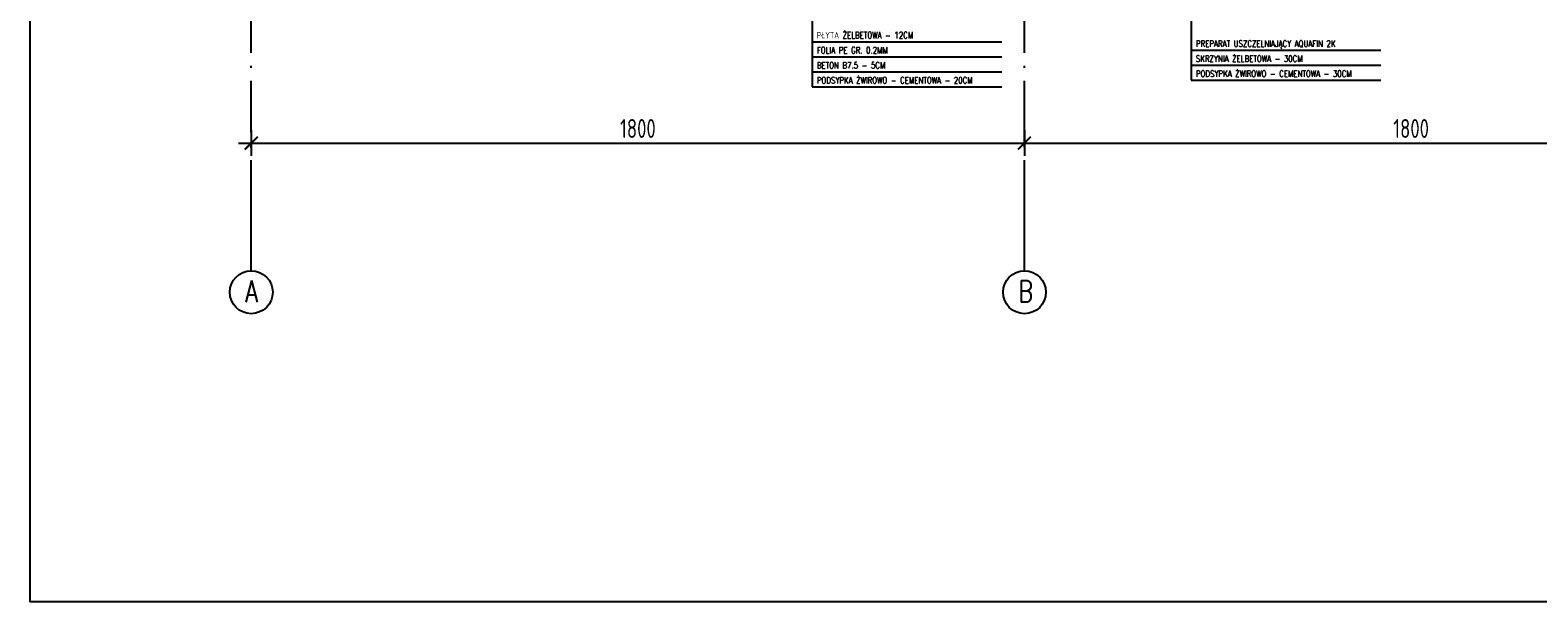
# Model space of a CAD drawing. Extents: x 153948 to 285449, y -89387 to -60195.
# Tile 93 of 101: x 279465 to 282975, y -82711 to -81379. Entities that reach past the tile are written whole.
import ezdxf

# ---------------------------------------------------------------- set-up
doc = ezdxf.new("R2010")
doc.units = 0
doc.header["$LTSCALE"] = 100
doc.header["$MEASUREMENT"] = 0
doc.header["$PDMODE"] = 1
doc.linetypes.add('ACAD_ISO10W100', pattern=[18.5, 12, -3, 0.5, -3])
doc.layers.get('0').update_dxf_attribs({"linetype": 'CONTINUOUS'})
doc.layers.get('DEFPOINTS').update_dxf_attribs({"linetype": 'CONTINUOUS'})
for name, color, linetype in [('OSIE', 8, 'ACAD_ISO10W100'), ('R-----OP', 2, 'CONTINUOUS'), ('R-RAM', 1, 'CONTINUOUS'), ('TEXT1', 2, 'CONTINUOUS'), ('WYMIARY', 1, 'CONTINUOUS')]:
    doc.layers.add(name, color=color, linetype=linetype)
doc.styles.add('DYBY-NORMALNY-0-8-N', font='ROMANS.SHX', dxfattribs={"width": 0.8})
doc.styles.add('STYLE2', font='isocp.shx', dxfattribs={"width": 0.8})
doc.styles.add('TXT3', font='SIMPLEX.SHX', dxfattribs={"width": 0.75, "height": 40})
doc.dimstyles.new('KRESKI_100', dxfattribs={"dimscale": 20, "dimtxt": 2.2, "dimasz": 1.5, "dimexe": 1.5, "dimexo": 1.5, "dimgap": 0.6, "dimtad": 1, "dimdec": 1, "dimrnd": 0.5, "dimdsep": 46, "dimtxsty": 'STYLE2', "dimblk1": 'ARCHTICK', "dimblk2": 'ARCHTICK', "dimsah": 1, "dimcen": 2.5, "dimdle": 1.5, "dimclrd": 10, "dimclre": 10, "dimclrt": 15, "dimadec": 0, "dimazin": 0, "dimtfac": 1, "dimtdec": 1, "dimtmove": 1, "dimatfit": 3, "dimldrblk": 'ARCHTICK', "dimfxl": 1.5, "dimfxlon": 1, "dimtolj": 1, "dimtzin": 0, "dimarcsym": 0})

# ---------------------------------------------------------------- blocks, each defined once
blk = doc.blocks.new('_ARCHTICK')
at = {"color": 0, "linetype": 'ByBlock', "const_width": 0.15}
blk.add_lwpolyline([(-0.5, -0.5), (0.5, 0.5)], dxfattribs=at)
blk = doc.blocks.new('*D853')
at = {"layer": 'DEFPOINTS', "color": 0, "transparency": 16777216}
for p in [(279979.8, -81562.2), (281779.8, -81562.2), (281779.8, -81642.2)]:
    blk.add_point(p, dxfattribs=at)
at = {"layer": 'WYMIARY', "color": 10, "lineweight": -2, "transparency": 16777216}
for p, q in [((279979.8, -81612.2), (279979.8, -81672.2)), ((281779.8, -81612.2), (281779.8, -81672.2)), ((279949.8, -81642.2), (281809.8, -81642.2))]:
    blk.add_line(p, q, dxfattribs=at)
at = {"layer": 'WYMIARY', "color": 10, "lineweight": -2, "transparency": 16777216, "xscale": 30, "yscale": 30, "zscale": 30, "rotation": 180}
blk.add_blockref('_ARCHTICK', (279979.8, -81642.2), dxfattribs=at)
at = {"layer": 'WYMIARY', "color": 10, "lineweight": -2, "transparency": 16777216, "xscale": 30, "yscale": 30, "zscale": 30}
blk.add_blockref('_ARCHTICK', (281779.8, -81642.2), dxfattribs=at)
at = {"layer": 'WYMIARY', "color": 15, "transparency": 16777216, "insert": (280879.8, -81608.2), "char_height": 44, "attachment_point": 5, "style": 'STYLE2'}
blk.add_mtext('\\A1;1800', dxfattribs=at)
blk = doc.blocks.new('*D863')
at = {"layer": 'DEFPOINTS', "color": 0, "transparency": 16777216}
for p in [(281779.8, -81562.2), (283579.8, -81562.2), (283579.8, -81642.2)]:
    blk.add_point(p, dxfattribs=at)
at = {"layer": 'WYMIARY', "color": 10, "lineweight": -2, "transparency": 16777216}
for p, q in [((283579.8, -81612.2), (283579.8, -81672.2)), ((281749.8, -81642.2), (283609.8, -81642.2))]:
    blk.add_line(p, q, dxfattribs=at)
at = {"layer": 'WYMIARY', "color": 10, "lineweight": -2, "transparency": 16777216, "xscale": 30, "yscale": 30, "zscale": 30, "rotation": 180}
blk.add_blockref('_ARCHTICK', (281779.8, -81642.2), dxfattribs=at)
at = {"layer": 'WYMIARY', "color": 10, "lineweight": -2, "transparency": 16777216, "xscale": 30, "yscale": 30, "zscale": 30}
blk.add_blockref('_ARCHTICK', (283579.8, -81642.2), dxfattribs=at)
at = {"layer": 'WYMIARY', "color": 15, "transparency": 16777216, "insert": (282679.8, -81608.2), "char_height": 44, "attachment_point": 5, "style": 'STYLE2'}
blk.add_mtext('\\A1;1800', dxfattribs=at)

msp = doc.modelspace()

# ---------------------------------------------------------------- linework, layer by layer
at = {"layer": 'OSIE', "ltscale": 0.1}
for p, q in [((279979.77, -81802.19), (279979.77, -79843.26)), ((281779.77, -81802.19), (281779.77, -79843.26))]:
    msp.add_line(p, q, dxfattribs=at)
at = {"layer": 'OSIE', "ltscale": 0.5}
msp.add_line((281779.77, -81641.76), (281779.77, -81605.14), dxfattribs=at)
at = {"layer": 'R-----OP', "color": 1}
for p, q in [((281285.3, -81258.11), (281285.3, -81511.2)), ((282167.77, -81312.77), (282167.77, -81495.86)), ((281285.3, -81406.2), (281727.02, -81406.2)), ((281285.3, -81441.2), (281727.02, -81441.2)), ((282167.77, -81425.86), (282609.49, -81425.86)), ((281285.3, -81476.2), (281727.02, -81476.2)), ((282167.77, -81460.86), (282609.49, -81460.86)), ((281285.3, -81511.2), (281727.02, -81511.2)), ((282167.77, -81495.86), (282609.49, -81495.86))]:
    msp.add_line(p, q, dxfattribs=at)
at = {"layer": 'R-RAM'}
msp.add_lwpolyline([(279465.08, -78803.27), (285449.45, -78803.27), (285449.45, -82710.94), (279465.08, -82710.94)], close=True, dxfattribs=at)
at = {"layer": 'TEXT1'}
for p, q in [((279979.77, -81939.56), (279979.77, -81802.19)), ((281779.77, -81939.56), (281779.77, -81802.19))]:
    msp.add_line(p, q, dxfattribs=at)
for centre in [(279979.77, -81989.56), (281779.77, -81989.56)]:
    msp.add_circle(centre, 50, dxfattribs=at)

# ---------------------------------------------------------------- texts
at = {"layer": 'R-----OP', "color": 2, "style": 'DYBY-NORMALNY-0-8-N', "width": 0.8}
for s, p in [('PŁYTA ŻELBETOWA - 12CM', (281296.25, -81398.38)), ('FOLIA PE GR. 0.2MM', (281296.25, -81433.38)), ('PREPARAT USZCZELNIAJĄCY AQUAFIN 2K', (282178.72, -81418.04)), ('BETON B7.5 - 5CM', (281296.25, -81468.38)), ('SKRZYNIA ŻELBETOWA - 30CM', (282178.72, -81453.04)), ('PODSYPKA ŻWIROWO - CEMENTOWA - 20CM', (281296.25, -81503.38)), ('PODSYPKA ŻWIROWO - CEMENTOWA - 30CM', (282178.72, -81488.04))]:
    msp.add_text(s, height=15, dxfattribs=at).set_placement(p)
at = {"layer": 'TEXT1', "style": 'TXT3', "width": 0.75}
for s, p in [('A', (279965.85, -82012.42)), ('B', (281765.85, -82012.42))]:
    msp.add_text(s, height=50, dxfattribs=at).set_placement(p)

# ---------------------------------------------------------------- dimensions: what is measured, and where the dimension line sits
at = {"layer": 'WYMIARY'}
dim = msp.add_linear_dim(base=(281779.77, -81642.19), p1=(279979.77, -81562.19), p2=(281779.77, -81562.19), dimstyle='KRESKI_100', dxfattribs=at)
dim.commit()
dim.dimension.update_dxf_attribs({"geometry": '*D853', "text_midpoint": (280879.77, -81608.19)})
dim = msp.add_linear_dim(base=(283579.77, -81642.19), p1=(281779.77, -81562.19), p2=(283579.77, -81562.19), dimstyle='KRESKI_100', override={"dimse1": 1}, dxfattribs=at)
dim.commit()
dim.dimension.update_dxf_attribs({"geometry": '*D863', "text_midpoint": (282679.77, -81608.19)})

doc.saveas('drawing.dxf')
